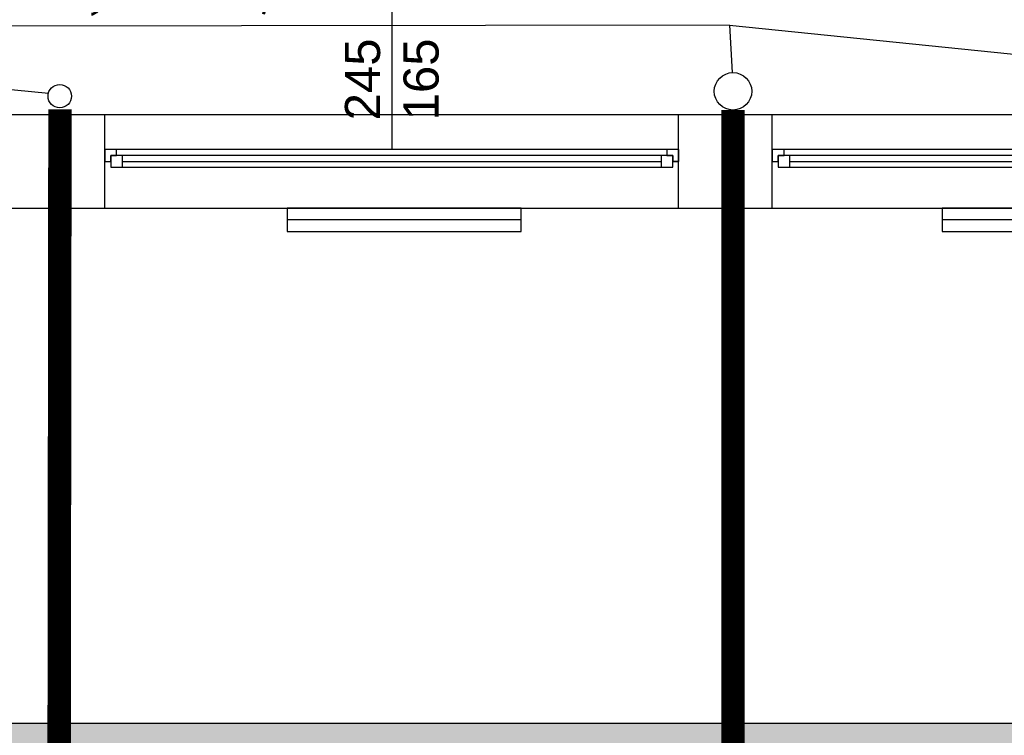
# Model space of a CAD drawing. Header units: millimetres. Extents: x 3698380 to 4312681, y 939872 to 1104488.
# Tile 86 of 93: x 4198804 to 4203009, y 1051278 to 1054335. Entities that reach past the tile are written whole.
import ezdxf
from ezdxf.enums import TextEntityAlignment as Align

# ---------------------------------------------------------------- set-up
doc = ezdxf.new("R2010")
doc.units = ezdxf.units.MM
doc.header["$LTSCALE"] = 10
doc.linetypes.add('ACAD_ISO03W100', pattern=[30, 12, -18])
for name, color, linetype in [('__INST_opisy', 3, 'Continuous'), ('A_kreskowanie', 8, 'Continuous'), ('A_sc_istn', 252, 'Continuous'), ('A_sc_proj', 2, 'Continuous'), ('A_wymiary', 1, 'Continuous')]:
    doc.layers.add(name, color=color, linetype=linetype)
for name, color, linetype, lineweight in [('HVAC_cz1', 4, 'Continuous', 30), ('HVAC_opis_woda', 4, 'Continuous', 13), ('HVAC_WD_1', 24, 'Continuous', 30)]:
    doc.layers.add(name, color=color, linetype=linetype, lineweight=lineweight)
doc.styles.add('OPIS1', font='ROMANS.SHX', dxfattribs={"width": 0.8})
doc.styles.add('ROMANS', font='romans.shx', dxfattribs={"width": 0.8, "oblique": 15})
doc.styles.get("Standard").update_dxf_attribs({"font": 'arial.ttf'})
doc.linetypes.add('TRACKS', pattern='A,0.15,[130,ltypeshp.shx,S=0.25,R=0,X=0,Y=0],0.15', length=0.3)

# ---------------------------------------------------------------- blocks, each defined once
blk = doc.blocks.new('*U462')
at = {"color": 252}
for p, q in [((-95, 20), (-100, 20)), ((-97.5, 15), (-97.5, 17.5)), ((-97.5, 17.5), (-95, 17.5)), ((-92.5, 17.5), (-97.5, 17.5)), ((-97.5, 17.5), (-97.5, 12.5)), ((-95, 17.5), (-95, 20)), ((140, 20), (-95, 20)), ((-92.5, 12.5), (-92.5, 17.5)), ((137.5, 17.5), (-92.5, 17.5)), ((142.5, 17.5), (137.5, 17.5)), ((137.5, 17.5), (137.5, 12.5)), ((145, 20), (140, 20)), ((140, 20), (140, 17.5)), ((140, 17.5), (142.5, 17.5)), ((142.5, 17.5), (142.5, 15)), ((142.5, 12.5), (142.5, 17.5)), ((-100, 15), (-97.5, 15)), ((-92.5, 15), (137.5, 15)), ((142.5, 15), (145, 15)), ((-97.5, 12.5), (-92.5, 12.5)), ((-92.5, 12.5), (137.5, 12.5)), ((-92.5, 12.5), (137.5, 12.5)), ((137.5, 12.5), (142.5, 12.5))]:
    blk.add_line(p, q, dxfattribs=at)
for points in [[(-100, 20), (-100, 15), (-97.5, 15)], [(145, 20), (145, 14.99), (142.5, 15)]]:
    blk.add_lwpolyline(points, dxfattribs=at)
blk = doc.blocks.new('*U338')
at = {"color": 252}
blk.add_lwpolyline([(75, 0), (0, 0)], dxfattribs=at)
for tag, p in [('S', (30, 5)), ('H', (30, -20))]:
    blk.add_attdef(tag, text='', height=15, dxfattribs=at).set_placement(p, align=Align.CENTER)
blk = doc.blocks.new('d')
at = {"layer": 'A_kreskowanie', "ltscale": 2}
h = blk.add_hatch(color=252, dxfattribs=at)
h.dxf.hatch_style = 1
h.paths.add_polyline_path([(3731432.76, 791007.02), (3731312.76, 791007.02), (3731312.76, 789647.02), (3731432.76, 789647.02)])
h.paths.add_polyline_path([(3732874.74, 789327.02), (3732874.74, 789347.02), (3731432.76, 789347.02), (3731432.76, 789227.02), (3732874.74, 789227.02)])
h.paths.add_polyline_path([(3732754.74, 789227.02), (3732634.74, 789227.02), (3732634.74, 789127.02), (3732754.74, 789127.02)])
h.paths.add_polyline_path([(3734281.53, 789347.02), (3733874.74, 789347.02), (3733874.74, 789227.02), (3734281.53, 789227.02)])
h.paths.add_polyline_path([(3734161.53, 791007.02), (3734041.53, 791007.02), (3734041.53, 790927.02), (3734041.53, 790357.02), (3734041.53, 789347.02), (3734161.53, 789347.02)])
h.paths.add_polyline_path([(3736381.9, 791007.02), (3736261.9, 791007.02), (3736261.9, 789347.02), (3735463.65, 789347.02), (3735314.74, 789347.02), (3735314.74, 789227.02), (3736381.9, 789227.02)])
h.paths.add_polyline_path([(3735583.65, 789227.02), (3735463.65, 789227.02), (3735463.65, 787727.02), (3735583.65, 787727.02)])
h.paths.add_polyline_path([(3732754.74, 788122.56), (3732634.74, 788122.56), (3732634.74, 787727.02), (3732754.74, 787727.02)])
h.paths.add_polyline_path([(3731432.76, 789527.02), (3731312.76, 789527.02), (3731312.76, 787727.02), (3731432.76, 787727.02)])
h.paths.add_polyline_path([(3730049.12, 787727.02), (3729235.08, 787727.02), (3729235.08, 787627.02), (3729285.08, 787627.02), (3729285.08, 787527.02, 0.0278424), (3729290.65, 787427.02), (3730049.12, 787427.02)])
h.paths.add_polyline_path([(3729285.08, 787527.02), (3729235.08, 787527.02), (3729235.08, 787427.02), (3729290.65, 787427.02, -0.0278424)], flags=17)
h.paths.add_polyline_path([(3729285.08, 787627.02), (3729235.08, 787627.02), (3729235.08, 787527.02), (3729285.08, 787527.02)], flags=17)
h.paths.add_polyline_path([(3729114.74, 784607.02), (3728714.74, 784607.02), (3728714.74, 783607.02), (3729114.74, 783607.02)])
h.paths.add_polyline_path([(3729220.66, 783607.02), (3729114.74, 783607.02), (3729114.74, 783487.02), (3729220.66, 783487.02)])
h.paths.add_polyline_path([(3729309.74, 783607.02), (3729220.66, 783607.02), (3729220.66, 783487.02), (3729309.74, 783487.02)])
h.paths.add_polyline_path([(3732204.74, 783607.02), (3730709.74, 783607.02), (3730709.74, 783487.02), (3732204.74, 783487.02)])
h.paths.add_polyline_path([(3732324.74, 783707.02), (3732204.74, 783707.02), (3732204.74, 781627.02), (3732324.74, 781627.02)])
h.paths.add_polyline_path([(3735344.74, 786027.02), (3735224.74, 786027.02), (3732324.74, 786027.02), (3732324.74, 785907.02), (3735224.74, 785907.02), (3735224.74, 781627.02), (3735344.74, 781627.02)])
h.paths.add_polyline_path([(3744114.74, 791127.02), (3735314.74, 791127.02), (3735314.74, 791007.02), (3744114.74, 791007.02)])
h.paths.add_polyline_path([(3740100.05, 791007.02), (3739980.05, 791007.02), (3739980.05, 787727.02), (3740100.05, 787727.02)])
h.paths.add_polyline_path([(3742214.74, 791007.02), (3742094.74, 791007.02), (3742094.74, 787727.02), (3742214.74, 787727.02)])
h.paths.add_polyline_path([(3727024.74, 793327.02), (3726904.74, 793327.02), (3726904.74, 789127.02), (3727024.74, 789127.02)])
at = {"layer": 'A_sc_istn', "color": 252}
for points in [[(3722514.74, 788607.02), (3722514.74, 793727.02), (3744014.74, 793727.02), (3744014.74, 797027.02)], [(3722914.74, 788607.02), (3722914.74, 793327.02), (3744414.74, 793327.02), (3744414.74, 797027.02)], [(3738304.74, 793327.02), (3738304.74, 793727.02)], [(3740754.74, 793327.02), (3740754.74, 793727.02)], [(3741154.74, 793327.02), (3741154.74, 793727.02)]]:
    blk.add_lwpolyline(points, dxfattribs=at)
for points in [[(3740082.38, 793327.02), (3739082.38, 793327.02), (3739082.38, 793227.02), (3740082.38, 793227.02)], [(3742879.75, 793327.02), (3741879.75, 793327.02), (3741879.75, 793227.02), (3742879.75, 793227.02)]]:
    blk.add_lwpolyline(points, close=True, dxfattribs=at)
at = {"layer": 'A_sc_istn', "color": 252, "linetype": 'TRACKS', "ltscale": 20}
for points in [[(3740082.38, 793277.02), (3739082.38, 793277.02)], [(3742879.75, 793277.02), (3741879.75, 793277.02)]]:
    blk.add_lwpolyline(points, dxfattribs=at)
at = {"layer": 'A_sc_proj', "color": 252, "ltscale": 2}
blk.add_lwpolyline([(3729114.74, 791127.02), (3744114.74, 791127.02)], dxfattribs=at)
at = {"layer": 'A_sc_istn', "color": 252, "linetype": 'ACAD_ISO03W100', "xscale": 10, "yscale": 10, "zscale": 10, "rotation": 90}
blk.add_blockref('*U338', (3739529.74, 793577.05), dxfattribs=at).add_auto_attribs({'S': '245', 'H': '165'})
at = {"layer": 'A_sc_istn', "color": 252, "xscale": 10, "yscale": 10, "zscale": 10}
for p in [(3739304.74, 793377.05), (3742154.74, 793377.05)]:
    blk.add_blockref('*U462', p, dxfattribs=at)

msp = doc.modelspace()

# ---------------------------------------------------------------- block references
at = {"layer": 'A_wymiary'}
msp.add_blockref('d', (460863.5, 260202.7), dxfattribs=at)

# ---------------------------------------------------------------- next in the draw order: linework, layer by layer
at = {"layer": '__INST_opisy', "ltscale": 2}
for p, q in [((4195896.1, 1054311.2), (4198927.3, 1054021.6)), ((4201835.6, 1054311.2), (4204519.7, 1054037.1)), ((4201835.6, 1054311.2), (4201846.2, 1054108.9))]:
    msp.add_line(p, q, dxfattribs=at)
at = {"layer": '__INST_opisy'}
msp.add_line((4201835.6, 1054311.2), (4198333.9, 1054306.5), dxfattribs=at)
at = {"layer": 'HVAC_cz1', "ltscale": 2, "const_width": 100}
msp.add_lwpolyline([(4201850.7, 1050725.4), (4201850.7, 1052381), (4201849.8, 1052701.3), (4201850.3, 1053949)], dxfattribs=at)
at = {"layer": 'HVAC_cz1', "ltscale": 2}
msp.add_circle((4201850.3, 1054029), 80, dxfattribs=at)
at = {"layer": 'HVAC_WD_1', "ltscale": 2, "const_width": 100}
msp.add_lwpolyline([(4198972.8, 1051129.3), (4198976.3, 1053952.5)], dxfattribs=at)
at = {"layer": 'HVAC_WD_1', "ltscale": 2}
msp.add_circle((4198975.5, 1054008.3), 50, dxfattribs=at)

# ---------------------------------------------------------------- next in the draw order: texts
at = {"layer": '__INST_opisy', "insert": (4198343.4, 1055199.5), "char_height": 180, "width": 4763.488, "attachment_point": 1, "rotation": 359.97, "style": 'ROMANS'}
msp.add_mtext('wyprowadzić ponad dach, odsunąć min 3m od krawędzi dachu i 10m od wyrzutni i zakończyć czerpnią dachową', dxfattribs=at)
at = {"layer": 'HVAC_opis_woda', "color": 0, "insert": (4070550.7, 1065416.8), "char_height": 187.5, "width": 10398.909, "attachment_point": 1, "rotation": 360, "style": 'OPIS1'}
msp.add_mtext('\\pi-562.5,l750,t750;{\\T0.85;1.^IRysunek rozpatrywać razem z projektami pozostałych branż oraz opisem technicznym \\P2.^IProwadzenie przewodów na rysunku pokazano schematycznie w celu zachowania czytelności opracowania. Dokładną trasę prowadzenia ruraży ustalić w trakcie wykonywania prac montażowych. W razie kolizji korygować na bieżąco na budowie\\P3.^IW miejscach montażu armatury na przewodach należy przewidzieć dostęp do tej armatury\\P}4.^IInstalację C.O. na parterz prowadzić w warstwach posadzkowych. W części nieobejętem opracowaniem - pod stropem w obudowie\\P5.^IDobór grzejników wykonano dla temperatury zasilania i powrotu 70/50°C\\P6.^IRury izolować zgodnie z opisem technicznym\\P7.^IInstalację C.O. należy włączyć do istenijącej instalacji na poziomie piwnicy. Należy wykonać osobny obieg i wyposażyć go w odpowienią armaturę i pompę obiegową\\P8.^INa wszystkich grzejnikach zastosować zabudowy chroniące przed oparzeniem', dxfattribs=at)

doc.saveas('drawing.dxf')
